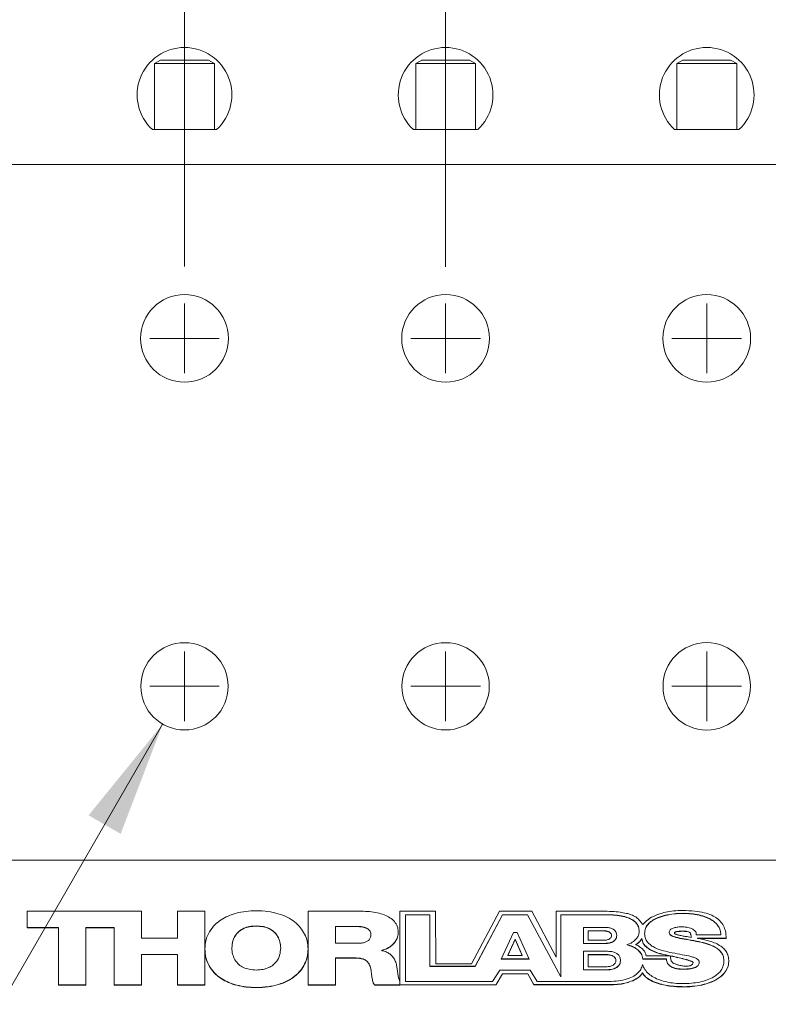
# Model space of a CAD drawing. Header units: inches. Extents: x 0.1 to 14.6, y 0 to 11.3.
# Tile 8 of 16: x 1.1 to 2.2, y 8.2 to 9.7. Entities that reach past the tile are written whole.
import ezdxf

# ---------------------------------------------------------------- set-up
doc = ezdxf.new("R2010")
doc.units = ezdxf.units.IN
doc.header["$LTSCALE"] = 1.333333
doc.header["$MEASUREMENT"] = 0
doc.styles.add('SLDTEXTSTYLE0', font='TXT', dxfattribs={"width": 0.75})
doc.dimstyles.new('SLDDIMSTYLE2', dxfattribs={"dimtxt": 0.111111, "dimasz": 0.166667, "dimexe": 0, "dimexo": 0.0625, "dimgap": 0.027778, "dimtad": 0, "dimtih": 1, "dimtoh": 1, "dimrnd": 1e-09, "dimzin": 0, "dimdsep": 46, "dimtxsty": 'SLDTEXTSTYLE0', "dimsah": 1, "dimcen": 0.09, "dimadec": 0, "dimazin": 0, "dimtfac": 1, "dimtmove": 0, "dimatfit": 0, "dimfxl": 1, "dimfrac": 2, "dimtolj": 1, "dimtzin": 12, "dimarcsym": 0})
doc.dimstyles.new('SLDDIMSTYLE6', dxfattribs={"dimtxt": 0.111111, "dimasz": 0.166667, "dimexe": 0, "dimexo": 0.0625, "dimgap": 0.027778, "dimtad": 0, "dimtih": 1, "dimtoh": 1, "dimrnd": 1e-09, "dimdsep": 46, "dimtxsty": 'SLDTEXTSTYLE0', "dimsah": 1, "dimcen": 0, "dimadec": 0, "dimazin": 2, "dimtfac": 1, "dimtofl": 0, "dimtmove": 0, "dimatfit": 3, "dimfxl": 1, "dimfrac": 2, "dimtolj": 1, "dimtzin": 12, "dimarcsym": 0})
doc.dimstyles.new('SLDDIMSTYLE7', dxfattribs={"dimtxt": 0.111111, "dimasz": 0.166667, "dimexe": 0, "dimexo": 0.0625, "dimgap": 0.027778, "dimtad": 0, "dimtih": 1, "dimtoh": 1, "dimrnd": 1e-09, "dimdsep": 46, "dimtxsty": 'SLDTEXTSTYLE0', "dimsah": 1, "dimcen": 0.09, "dimadec": 0, "dimazin": 2, "dimtfac": 1, "dimtmove": 0, "dimatfit": 0, "dimfxl": 1, "dimfrac": 2, "dimtolj": 1, "dimtzin": 12, "dimarcsym": 0})

# ---------------------------------------------------------------- blocks, each defined once
blk = doc.blocks.new('_D_2')
at = {"color": 7, "linetype": 'Continuous', "lineweight": 18}
for p, q in [((3.6328, 9.2042), (3.6328, 9.5375)), ((2.9632, 9.2042), (3.7261, 9.2042)), ((3.3503, 8.9542), (3.3165, 8.9542)), ((3.3165, 8.9542), (3.3165, 8.7776)), ((3.9153, 8.9542), (3.9491, 8.9542)), ((3.9491, 8.9542), (3.9491, 8.7776)), ((3.3165, 8.7776), (3.3503, 8.7776)), ((3.9491, 8.7776), (3.9153, 8.7776)), ((2.9728, 8.7042), (3.7261, 8.7042)), ((3.6328, 8.7042), (3.6328, 8.3709))]:
    blk.add_line(p, q, dxfattribs=at)
for points in [[(3.6328, 9.2042), (3.6595, 9.3709), (3.6061, 9.3709)], [(3.6328, 8.7042), (3.6061, 8.5375), (3.6595, 8.5375)]]:
    blk.add_solid(points, dxfattribs=at)
at = {"color": 7, "linetype": 'Continuous', "lineweight": 18, "char_height": 0.11111, "attachment_point": 1, "style": 'SLDTEXTSTYLE0'}
for s, insert in [('0.50in', (3.4292, 9.1199)), ('12.7mm', (3.3503, 8.9209))]:
    blk.add_mtext(s, dxfattribs=dict(at, insert=insert))
blk = doc.blocks.new('_D_7')
at = {"color": 7, "linetype": 'Continuous', "lineweight": 18}
for p, q in [((1.3265, 8.6498), (0.4056, 7.0549)), ((0.4056, 7.0549), (0.6056, 7.0549)), ((0.7149, 7.0301), (0.6811, 7.0301)), ((0.6811, 7.0301), (0.6811, 6.8536)), ((1.1978, 7.0301), (1.2316, 7.0301)), ((1.2316, 7.0301), (1.2316, 6.8536)), ((0.6811, 6.8536), (0.7149, 6.8536)), ((1.2316, 6.8536), (1.1978, 6.8536))]:
    blk.add_line(p, q, dxfattribs=at)
blk.add_solid([(1.3265, 8.6498), (1.2201, 8.5188), (1.2662, 8.4922)], dxfattribs=at)
at = {"color": 7, "linetype": 'Continuous', "lineweight": 18, "attachment_point": 1, "style": 'SLDTEXTSTYLE0'}
for s, insert, char_height in [('0.13in', (0.815, 7.1959), 0.11111), ('%%c', (0.6473, 7.1959), 0.11111), ('3.2mm', (0.7149, 6.9968), 0.11111), ('SLIP FIT HOLES FOR', (0.6473, 6.7978), 0.111111), ('FIBERBENCH ACCESSORIES', (0.6473, 6.6212), 0.111111), ('10 PLACES', (0.6473, 6.4447), 0.11111)]:
    blk.add_mtext(s, dxfattribs=dict(at, insert=insert, char_height=char_height))
blk = doc.blocks.new('_D_8')
at = {"color": 7, "linetype": 'Continuous', "lineweight": 18}
for p, q in [((0.4262, 10.5087), (0.3924, 10.5087)), ((0.3924, 10.5087), (0.3924, 10.3322)), ((0.9092, 10.5087), (0.943, 10.5087)), ((0.943, 10.5087), (0.943, 10.3322)), ((1.3579, 9.3075), (1.3579, 10.4996)), ((1.7329, 9.3069), (1.7329, 10.4996)), ((1.3579, 10.4062), (0.9993, 10.4062)), ((1.7329, 10.4062), (2.0662, 10.4062)), ((0.3924, 10.3322), (0.4262, 10.3322)), ((0.943, 10.3322), (0.9092, 10.3322))]:
    blk.add_line(p, q, dxfattribs=at)
for points in [[(1.3579, 10.4062), (1.1912, 10.4329), (1.1912, 10.3796)], [(1.7329, 10.4062), (1.8995, 10.3796), (1.8995, 10.4329)]]:
    blk.add_solid(points, dxfattribs=at)
at = {"color": 7, "linetype": 'Continuous', "lineweight": 18, "char_height": 0.11111, "attachment_point": 1, "style": 'SLDTEXTSTYLE0'}
for s, insert in [('0.38in', (0.4641, 10.6745)), ('9.5mm', (0.4262, 10.4754)), ('TYP.', (0.528, 10.2763))]:
    blk.add_mtext(s, dxfattribs=dict(at, insert=insert))
blk = doc.blocks.new('SW_CENTERMARKSYMBOL_0')
at = {"color": 0, "linetype": 'Continuous', "lineweight": 0}
for p, q in [((0, 0.5), (0, 0.55)), ((0.375, 0.5), (0.375, 0.55)), ((0.75, 0.5), (0.75, 0.55)), ((1.125, 0.5), (1.125, 0.55)), ((0, 0.5), (-0.05, 0.5)), ((0, 0.5), (0, 0.45)), ((0, 0.5), (0.05, 0.5)), ((0.375, 0.5), (0.325, 0.5)), ((0.375, 0.5), (0.375, 0.45)), ((0.375, 0.5), (0.425, 0.5)), ((0.75, 0.5), (0.7, 0.5)), ((0.75, 0.5), (0.75, 0.45)), ((0.75, 0.5), (0.8, 0.5)), ((1.125, 0.5), (1.075, 0.5)), ((1.125, 0.5), (1.125, 0.45)), ((1.125, 0.5), (1.175, 0.5)), ((0, 0), (0, 0.05)), ((0.375, 0), (0.375, 0.05)), ((0.75, 0), (0.75, 0.05)), ((1.125, 0), (1.125, 0.05)), ((0, 0), (-0.05, 0)), ((0, 0), (0, -0.05)), ((0, 0), (0.05, 0)), ((0.375, 0), (0.325, 0)), ((0.375, 0), (0.375, -0.05)), ((0.375, 0), (0.425, 0)), ((0.75, 0), (0.7, 0)), ((0.75, 0), (0.75, -0.05)), ((0.75, 0), (0.8, 0)), ((1.125, 0), (1.075, 0)), ((1.125, 0), (1.125, -0.05)), ((1.125, 0), (1.175, 0))]:
    blk.add_line(p, q, dxfattribs=at)
blk = doc.blocks.new('SW_CENTERMARKSYMBOL_3')
at = {"color": 0, "linetype": 'Continuous', "lineweight": 0}
for p, q in [((0, 0), (0, 0.05)), ((0.375, 0), (0.375, 0.05)), ((0.75, 0), (0.75, 0.05)), ((1.125, 0), (1.125, 0.05)), ((1.5, 0), (1.5, 0.05)), ((0, 0), (-0.05, 0)), ((0, 0), (0, -0.05)), ((0, 0), (0.05, 0)), ((0.375, 0), (0.325, 0)), ((0.375, 0), (0.375, -0.05)), ((0.375, 0), (0.425, 0)), ((0.75, 0), (0.7, 0)), ((0.75, 0), (0.75, -0.05)), ((0.75, 0), (0.8, 0)), ((1.125, 0), (1.075, 0)), ((1.125, 0), (1.125, -0.05)), ((1.125, 0), (1.175, 0)), ((1.5, 0), (1.45, 0)), ((1.5, 0), (1.5, -0.05)), ((1.5, 0), (1.55, 0))]:
    blk.add_line(p, q, dxfattribs=at)
blk = doc.blocks.new('SW_CENTERMARKSYMBOL_4')
at = {"color": 0, "linetype": 'Continuous', "lineweight": 0}
for q in [(0, 0.05), (-0.05, 0), (0, -0.05), (0.05, 0)]:
    blk.add_line((0, 0), q, dxfattribs=at)

msp = doc.modelspace()

# ---------------------------------------------------------------- linework, layer by layer
at = {"color": 7, "linetype": 'Continuous', "lineweight": 18}
for p, q in [((1.3235, 9.6042), (1.3149, 9.5992)), ((1.3149, 9.5992), (1.3149, 9.5042)), ((1.4009, 9.5992), (1.3149, 9.5992)), ((1.3235, 9.6042), (1.3922, 9.6042)), ((1.4009, 9.5992), (1.3922, 9.6042)), ((1.4009, 9.5042), (1.4009, 9.5992)), ((1.6985, 9.6042), (1.6899, 9.5992)), ((1.6899, 9.5992), (1.6899, 9.5042)), ((1.7759, 9.5992), (1.6899, 9.5992)), ((1.6985, 9.6042), (1.7672, 9.6042)), ((1.7759, 9.5992), (1.7672, 9.6042)), ((1.7759, 9.5042), (1.7759, 9.5992)), ((2.0735, 9.6042), (2.0649, 9.5992)), ((2.0649, 9.5992), (2.0649, 9.5042)), ((2.1509, 9.5992), (2.0649, 9.5992)), ((2.0735, 9.6042), (2.1422, 9.6042)), ((2.1509, 9.5992), (2.1422, 9.6042)), ((2.1509, 9.5042), (2.1509, 9.5992)), ((1.4039, 9.5042), (1.3118, 9.5042)), ((1.7789, 9.5042), (1.6868, 9.5042)), ((2.1539, 9.5042), (2.0618, 9.5042)), ((1.1079, 9.4542), (3.1079, 9.4542)), ((1.1079, 8.4542), (3.1079, 8.4542)), ((1.296, 8.381), (1.1319, 8.381)), ((1.1319, 8.381), (1.1319, 8.3572)), ((1.296, 8.3423), (1.296, 8.381)), ((1.3869, 8.381), (1.3477, 8.381)), ((1.3477, 8.381), (1.3477, 8.3423)), ((1.3869, 8.2749), (1.3869, 8.381)), ((1.6122, 8.381), (1.5354, 8.381)), ((1.5354, 8.381), (1.5354, 8.2749)), ((1.6672, 8.381), (1.6671, 8.2749)), ((1.7182, 8.381), (1.6672, 8.381)), ((1.7188, 8.3052), (1.7182, 8.381)), ((1.8105, 8.381), (1.7702, 8.3054)), ((1.8568, 8.381), (1.8105, 8.381)), ((1.8915, 8.3149), (1.8568, 8.381)), ((1.9577, 8.381), (1.8915, 8.381)), ((1.8915, 8.381), (1.8915, 8.3149)), ((2.0739, 8.378), (2.0739, 8.3777)), ((1.7104, 8.376), (1.6751, 8.376)), ((1.6751, 8.376), (1.6751, 8.3757)), ((1.6751, 8.3757), (1.6751, 8.28)), ((1.7104, 8.3757), (1.6751, 8.3757)), ((1.7104, 8.376), (1.7104, 8.3757)), ((1.7104, 8.3016), (1.7104, 8.3757)), ((1.8148, 8.376), (1.7754, 8.3019)), ((1.8148, 8.3757), (1.7754, 8.3016)), ((1.8507, 8.376), (1.8148, 8.376)), ((1.8148, 8.376), (1.8148, 8.3757)), ((1.8507, 8.3757), (1.8148, 8.3757)), ((1.8985, 8.2867), (1.8507, 8.376)), ((1.8507, 8.376), (1.8507, 8.3757)), ((1.8985, 8.2865), (1.8507, 8.3757)), ((1.9619, 8.376), (1.8985, 8.376)), ((1.8985, 8.376), (1.8985, 8.3757)), ((1.8985, 8.3757), (1.8985, 8.2865)), ((1.9619, 8.3757), (1.8985, 8.3757)), ((1.9619, 8.376), (1.9619, 8.3757)), ((1.1319, 8.3575), (1.1769, 8.3575)), ((1.1319, 8.3572), (1.1769, 8.3572)), ((1.1769, 8.3575), (1.1769, 8.3572)), ((1.1769, 8.3572), (1.1769, 8.2749)), ((1.2161, 8.3575), (1.2568, 8.3575)), ((1.2161, 8.3575), (1.2161, 8.3572)), ((1.2161, 8.3572), (1.2568, 8.3572)), ((1.2161, 8.2749), (1.2161, 8.3572)), ((1.2568, 8.3575), (1.2568, 8.3572)), ((1.2568, 8.3572), (1.2568, 8.2749)), ((1.461, 8.3598), (1.461, 8.3595)), ((1.6058, 8.3592), (1.5746, 8.3592)), ((1.5746, 8.3592), (1.5746, 8.3589)), ((1.5746, 8.3589), (1.5746, 8.335)), ((1.6058, 8.3589), (1.5746, 8.3589)), ((1.6058, 8.3592), (1.6058, 8.3589)), ((1.8302, 8.3505), (1.8125, 8.3122)), ((1.8358, 8.3505), (1.8302, 8.3505)), ((1.8529, 8.3122), (1.8358, 8.3505)), ((1.9621, 8.3577), (1.9307, 8.3577)), ((1.9307, 8.3577), (1.9307, 8.3345)), ((1.9595, 8.3528), (1.9375, 8.3528)), ((1.9375, 8.3528), (1.9375, 8.3526)), ((1.9375, 8.3526), (1.9375, 8.3392)), ((1.9595, 8.3526), (1.9375, 8.3526)), ((1.9595, 8.3528), (1.9595, 8.3526)), ((2.0109, 8.3521), (2.0109, 8.3518)), ((2.0186, 8.349), (2.0186, 8.3487)), ((2.0616, 8.3504), (2.0616, 8.3501)), ((2.0737, 8.3524), (2.0737, 8.3521)), ((1.3477, 8.3423), (1.296, 8.3423)), ((1.5746, 8.335), (1.6075, 8.335)), ((1.6257, 8.3478), (1.6257, 8.3475)), ((1.8326, 8.3407), (1.822, 8.3176)), ((1.8326, 8.3404), (1.822, 8.3173)), ((1.8429, 8.3176), (1.8326, 8.3407)), ((1.8326, 8.3407), (1.8326, 8.3404)), ((1.8429, 8.3173), (1.8326, 8.3404)), ((1.9307, 8.3347), (1.9621, 8.3347)), ((1.9307, 8.3345), (1.9621, 8.3345)), ((1.9375, 8.3392), (1.9595, 8.3392)), ((1.9621, 8.3347), (1.9621, 8.3345)), ((1.9711, 8.3461), (1.9711, 8.3458)), ((2.0147, 8.3418), (2.0147, 8.3415)), ((2.0851, 8.3476), (2.0851, 8.3473)), ((2.0855, 8.3436), (2.0855, 8.3433)), ((2.0928, 8.3478), (2.0929, 8.3472)), ((2.0929, 8.3472), (2.0929, 8.347)), ((2.0929, 8.347), (2.1282, 8.347)), ((2.0932, 8.338), (2.0932, 8.3377)), ((2.0944, 8.3423), (2.1357, 8.3421)), ((2.0944, 8.3423), (2.0944, 8.342)), ((2.0944, 8.342), (2.1357, 8.3418)), ((2.1282, 8.3472), (2.1282, 8.347)), ((1.4259, 8.3283), (1.4259, 8.328)), ((1.496, 8.3283), (1.496, 8.328)), ((1.5353, 8.3264), (1.5353, 8.3266)), ((1.6413, 8.3248), (1.6413, 8.3245)), ((1.6413, 8.3242), (1.6413, 8.3245)), ((1.9656, 8.3234), (1.9307, 8.3234)), ((1.9307, 8.3234), (1.9307, 8.2967)), ((2.0063, 8.3332), (2.0063, 8.3329)), ((1.296, 8.3189), (1.3477, 8.3189)), ((1.296, 8.3189), (1.296, 8.3186)), ((1.296, 8.2749), (1.296, 8.3186)), ((1.296, 8.3186), (1.3477, 8.3186)), ((1.3477, 8.3189), (1.3477, 8.3186)), ((1.3477, 8.3186), (1.3477, 8.2749)), ((1.5746, 8.3138), (1.6044, 8.3138)), ((1.5746, 8.3138), (1.5746, 8.3135)), ((1.5746, 8.2749), (1.5746, 8.3135)), ((1.5746, 8.3135), (1.6044, 8.3135)), ((1.6044, 8.3138), (1.6044, 8.3135)), ((1.8125, 8.3122), (1.8529, 8.3122)), ((1.8127, 8.3125), (1.8527, 8.3125)), ((1.822, 8.3176), (1.822, 8.3173)), ((1.822, 8.3173), (1.8429, 8.3173)), ((1.8429, 8.3176), (1.8429, 8.3173)), ((1.9636, 8.3187), (1.9374, 8.3187)), ((1.9374, 8.3187), (1.9374, 8.3184)), ((1.9636, 8.3184), (1.9374, 8.3184)), ((1.9374, 8.3184), (1.9374, 8.3012)), ((1.9636, 8.3187), (1.9636, 8.3184)), ((1.9774, 8.31), (1.9774, 8.3097)), ((2.05, 8.3126), (2.0162, 8.3126)), ((2.0162, 8.3126), (2.0162, 8.3123)), ((2.05, 8.3123), (2.0162, 8.3123)), ((2.0208, 8.3168), (2.055, 8.3168)), ((2.0483, 8.3184), (2.0483, 8.3181)), ((2.05, 8.3126), (2.05, 8.3123)), ((2.055, 8.3171), (2.055, 8.3168)), ((2.0559, 8.3169), (2.0559, 8.3166)), ((2.0884, 8.3069), (2.0884, 8.3072)), ((2.1325, 8.3105), (2.1325, 8.3102)), ((1.6263, 8.2921), (1.6263, 8.2918)), ((1.7754, 8.3019), (1.7104, 8.3019)), ((1.7754, 8.3016), (1.7104, 8.3016)), ((1.7702, 8.3054), (1.7188, 8.3052)), ((1.7754, 8.3019), (1.7754, 8.3016)), ((1.8004, 8.28), (1.8106, 8.2961)), ((1.8106, 8.2961), (1.8544, 8.2961)), ((1.8544, 8.2961), (1.8645, 8.2799)), ((1.9307, 8.2969), (1.9656, 8.2969)), ((1.9307, 8.2967), (1.9656, 8.2967)), ((1.9374, 8.3012), (1.9636, 8.3012)), ((1.9656, 8.2969), (1.9656, 8.2967)), ((2.0157, 8.2923), (2.0157, 8.292)), ((2.0756, 8.2978), (2.0756, 8.2975)), ((1.6671, 8.2749), (1.6671, 8.2799)), ((1.6751, 8.28), (1.8004, 8.28)), ((1.8055, 8.2755), (1.8144, 8.2911)), ((1.8055, 8.2752), (1.8144, 8.2908)), ((1.8144, 8.2911), (1.8508, 8.2911)), ((1.8144, 8.2911), (1.8144, 8.2908)), ((1.8144, 8.2908), (1.8508, 8.2908)), ((1.8508, 8.2911), (1.8594, 8.2755)), ((1.8508, 8.2911), (1.8508, 8.2908)), ((1.8508, 8.2908), (1.8594, 8.2752)), ((1.8645, 8.2799), (1.9636, 8.2799)), ((1.1769, 8.2752), (1.2161, 8.2752)), ((1.1769, 8.2749), (1.2161, 8.2749)), ((1.2568, 8.2752), (1.296, 8.2752)), ((1.2568, 8.2749), (1.296, 8.2749)), ((1.3477, 8.2752), (1.3869, 8.2752)), ((1.3477, 8.2749), (1.3869, 8.2749)), ((1.4612, 8.2714), (1.4612, 8.2712)), ((1.5354, 8.2752), (1.5746, 8.2752)), ((1.5354, 8.2749), (1.5746, 8.2749)), ((1.6307, 8.2752), (1.6671, 8.2752)), ((1.6307, 8.2752), (1.6307, 8.2749)), ((1.6307, 8.2749), (1.6671, 8.2749)), ((1.6671, 8.2752), (1.8055, 8.2755)), ((1.6671, 8.2749), (1.8055, 8.2752)), ((1.8055, 8.2755), (1.8055, 8.2752)), ((1.8594, 8.2755), (1.9714, 8.2755)), ((1.8594, 8.2755), (1.8594, 8.2752)), ((1.8594, 8.2752), (1.9714, 8.2752)), ((1.9714, 8.2755), (1.9714, 8.2752)), ((2.0762, 8.2725), (2.0762, 8.2722))]:
    msp.add_line(p, q, dxfattribs=at)
for centre, radius in [((1.3579, 9.2042), 0.063), ((1.7329, 9.2042), 0.063), ((2.1079, 9.2042), 0.063), ((1.3579, 8.7042), 0.0627), ((1.7329, 8.7042), 0.0627), ((2.1079, 8.7042), 0.0628)]:
    msp.add_circle(centre, radius, dxfattribs=at)
for centre in [(1.3579, 9.5542), (1.7329, 9.5542), (2.1079, 9.5542)]:
    msp.add_arc(centre, 0.068, 312.6679, 227.3321, dxfattribs=at)
for points, knots in [([(1.4609, 8.3817), (1.4559, 8.3815), (1.4461, 8.3812), (1.4325, 8.3785), (1.4204, 8.3744), (1.4102, 8.3688), (1.4008, 8.3613), (1.3932, 8.3515), (1.388, 8.3395), (1.3874, 8.3311), (1.3871, 8.3267)], [0, 0, 0, 0, 0.12566, 0.241629, 0.351065, 0.456963, 0.561971, 0.701545, 0.8468, 1, 1, 1, 1]), ([(1.4612, 8.2712), (1.4668, 8.2714), (1.4777, 8.2718), (1.4928, 8.2751), (1.5057, 8.2802), (1.5165, 8.2871), (1.5249, 8.2954), (1.5309, 8.3049), (1.5346, 8.3154), (1.5357, 8.3265), (1.5345, 8.3376), (1.5308, 8.3481), (1.5247, 8.3576), (1.5163, 8.3659), (1.5055, 8.3727), (1.4925, 8.3778), (1.4774, 8.3811), (1.4665, 8.3815), (1.4609, 8.3817)], [0, 0, 0, 0, 0.069742, 0.1336673, 0.1939676, 0.252673, 0.3114968, 0.3717555, 0.4343805, 0.4999973, 0.565617, 0.6282437, 0.6885033, 0.7473274, 0.8060327, 0.8663329, 0.9302581, 1, 1, 1, 1]), ([(1.6649, 8.3511), (1.6646, 8.3539), (1.6642, 8.3591), (1.6598, 8.3662), (1.6532, 8.3718), (1.6447, 8.376), (1.6347, 8.3789), (1.6237, 8.3807), (1.616, 8.3809), (1.6122, 8.381)], [0, 0, 0, 0, 0.154548, 0.292105, 0.423088, 0.554991, 0.698184, 0.847132, 1, 1, 1, 1]), ([(2.0159, 8.3618), (2.0151, 8.363), (2.0133, 8.3655), (2.0103, 8.3694), (2.0058, 8.373), (1.9997, 8.376), (1.9921, 8.3782), (1.9828, 8.3798), (1.9711, 8.3808), (1.9625, 8.3809), (1.9577, 8.381)], [0, 0, 0, 0, 0.08408, 0.172215, 0.268133, 0.380692, 0.489555, 0.624274, 0.792104, 1, 1, 1, 1]), ([(2.0733, 8.382), (2.0689, 8.3819), (2.0606, 8.3816), (2.0491, 8.3798), (2.0394, 8.3772), (2.0302, 8.3733), (2.022, 8.3683), (2.0178, 8.3638), (2.0159, 8.3618)], [0, 0, 0, 0, 0.197657, 0.370719, 0.52382, 0.660522, 0.846905, 1, 1, 1, 1]), ([(2.0739, 8.378), (2.0695, 8.3779), (2.0609, 8.3776), (2.0482, 8.3754), (2.0375, 8.372), (2.0292, 8.3675), (2.0233, 8.3624), (2.0193, 8.3561), (2.0189, 8.3514), (2.0186, 8.349)], [0, 0, 0, 0, 0.168757, 0.338981, 0.504629, 0.624783, 0.74337, 0.865664, 1, 1, 1, 1]), ([(2.0739, 8.3777), (2.0695, 8.3776), (2.0609, 8.3773), (2.0482, 8.3751), (2.0375, 8.3717), (2.0292, 8.3673), (2.0233, 8.3621), (2.0193, 8.3558), (2.0189, 8.3511), (2.0186, 8.3487)], [0, 0, 0, 0, 0.168757, 0.338981, 0.504629, 0.624783, 0.74337, 0.865665, 1, 1, 1, 1]), ([(2.1357, 8.3418), (2.1357, 8.3441), (2.1356, 8.349), (2.1339, 8.3564), (2.1302, 8.3639), (2.1237, 8.3705), (2.1149, 8.3756), (2.1038, 8.3792), (2.0896, 8.3816), (2.0791, 8.3818), (2.0733, 8.382)], [0, 0, 0, 0, 0.100967, 0.211043, 0.326323, 0.448137, 0.553855, 0.675629, 0.821598, 1, 1, 1, 1]), ([(2.1282, 8.3472), (2.1279, 8.3501), (2.1273, 8.3554), (2.1227, 8.3626), (2.116, 8.3683), (2.1072, 8.3727), (2.0969, 8.3758), (2.0856, 8.3777), (2.0778, 8.3779), (2.0739, 8.378)], [0, 0, 0, 0, 0.152524, 0.289983, 0.422031, 0.555256, 0.699348, 0.848258, 1, 1, 1, 1]), ([(2.1282, 8.347), (2.1279, 8.3498), (2.1273, 8.3551), (2.1227, 8.3623), (2.116, 8.368), (2.1072, 8.3724), (2.0969, 8.3755), (2.0856, 8.3774), (2.0778, 8.3776), (2.0739, 8.3777)], [0, 0, 0, 0, 0.152524, 0.289983, 0.422031, 0.555256, 0.699349, 0.848258, 1, 1, 1, 1]), ([(2.0109, 8.3521), (2.0107, 8.3543), (2.0103, 8.3586), (2.0069, 8.3643), (2.0018, 8.3686), (1.9944, 8.3722), (1.9848, 8.3746), (1.9736, 8.3759), (1.9658, 8.376), (1.9619, 8.376)], [0, 0, 0, 0, 0.1423815, 0.2654005, 0.3802084, 0.49532, 0.6562432, 0.8263515, 1, 1, 1, 1]), ([(2.0109, 8.3518), (2.0107, 8.3541), (2.0103, 8.3583), (2.0069, 8.364), (2.0018, 8.3684), (1.9944, 8.3719), (1.9848, 8.3743), (1.9736, 8.3756), (1.9658, 8.3757), (1.9619, 8.3757)], [0, 0, 0, 0, 0.142381, 0.265401, 0.380208, 0.49532, 0.656243, 0.826352, 1, 1, 1, 1]), ([(1.461, 8.3598), (1.4577, 8.3597), (1.4515, 8.3594), (1.4431, 8.3567), (1.4366, 8.3528), (1.4308, 8.3468), (1.4267, 8.3384), (1.4262, 8.3317), (1.4259, 8.3283)], [0, 0, 0, 0, 0.154107, 0.291161, 0.421966, 0.554125, 0.771663, 1, 1, 1, 1]), ([(1.461, 8.3595), (1.4577, 8.3594), (1.4515, 8.3591), (1.4431, 8.3565), (1.4366, 8.3525), (1.4308, 8.3465), (1.4267, 8.3382), (1.4262, 8.3315), (1.4259, 8.328)], [0, 0, 0, 0, 0.154107, 0.291161, 0.421966, 0.554125, 0.771662, 1, 1, 1, 1]), ([(1.496, 8.3283), (1.4958, 8.3312), (1.4954, 8.337), (1.4921, 8.3451), (1.4868, 8.3518), (1.4795, 8.3564), (1.4709, 8.3593), (1.4644, 8.3596), (1.461, 8.3598)], [0, 0, 0, 0, 0.194339, 0.381685, 0.559486, 0.696339, 0.839106, 1, 1, 1, 1]), ([(1.496, 8.328), (1.4958, 8.331), (1.4954, 8.3367), (1.4921, 8.3448), (1.4868, 8.3515), (1.4795, 8.3562), (1.4709, 8.3591), (1.4644, 8.3594), (1.461, 8.3595)], [0, 0, 0, 0, 0.1943387, 0.3816853, 0.5594853, 0.6963394, 0.8391063, 1, 1, 1, 1]), ([(1.6257, 8.3478), (1.6255, 8.3491), (1.6252, 8.3517), (1.6225, 8.355), (1.6183, 8.3574), (1.6125, 8.359), (1.6081, 8.3591), (1.6058, 8.3592)], [0, 0, 0, 0, 0.197029, 0.371432, 0.543408, 0.760308, 1, 1, 1, 1]), ([(1.6257, 8.3475), (1.6255, 8.3488), (1.6252, 8.3514), (1.6225, 8.3547), (1.6183, 8.3571), (1.6125, 8.3587), (1.6081, 8.3588), (1.6058, 8.3589)], [0, 0, 0, 0, 0.1970295, 0.3714324, 0.5434081, 0.7603086, 1, 1, 1, 1]), ([(1.6413, 8.3248), (1.644, 8.3257), (1.6494, 8.3275), (1.6559, 8.3319), (1.6609, 8.3374), (1.6643, 8.344), (1.6647, 8.3489), (1.6649, 8.3514)], [0, 0, 0, 0, 0.19307, 0.377193, 0.559395, 0.776959, 1, 1, 1, 1]), ([(1.6413, 8.3245), (1.644, 8.3254), (1.6494, 8.3272), (1.6559, 8.3316), (1.6609, 8.3371), (1.6643, 8.3437), (1.6647, 8.3486), (1.6649, 8.3511)], [0, 0, 0, 0, 0.193071, 0.377193, 0.559394, 0.776958, 1, 1, 1, 1]), ([(1.9711, 8.3461), (1.971, 8.347), (1.9708, 8.3485), (1.9691, 8.3505), (1.9666, 8.3519), (1.9632, 8.3527), (1.9608, 8.3528), (1.9595, 8.3528)], [0, 0, 0, 0, 0.2108665, 0.3895967, 0.5613353, 0.77364, 1, 1, 1, 1]), ([(1.9711, 8.3458), (1.971, 8.3467), (1.9708, 8.3482), (1.9691, 8.3503), (1.9666, 8.3516), (1.9632, 8.3524), (1.9608, 8.3525), (1.9595, 8.3526)], [0, 0, 0, 0, 0.2108652, 0.3895955, 0.5613353, 0.7736396, 1, 1, 1, 1]), ([(1.9787, 8.346), (1.9786, 8.3474), (1.9783, 8.3501), (1.976, 8.3535), (1.9724, 8.356), (1.9675, 8.3574), (1.9639, 8.3576), (1.9621, 8.3577)], [0, 0, 0, 0, 0.232505, 0.422257, 0.592827, 0.792214, 1, 1, 1, 1]), ([(1.993, 8.3325), (1.9958, 8.3337), (2.0013, 8.336), (2.007, 8.341), (2.0103, 8.3464), (2.0107, 8.35), (2.0109, 8.3518)], [0, 0, 0, 0, 0.2840564, 0.5588612, 0.7750989, 1, 1, 1, 1]), ([(2.0186, 8.3487), (2.0188, 8.3464), (2.0192, 8.3422), (2.0226, 8.3364), (2.0276, 8.3318), (2.0352, 8.3275), (2.0456, 8.3239), (2.054, 8.3221), (2.0583, 8.3212)], [0, 0, 0, 0, 0.158173, 0.297719, 0.430011, 0.562766, 0.77875, 1, 1, 1, 1]), ([(2.0539, 8.3503), (2.054, 8.351), (2.0542, 8.3524), (2.0558, 8.3549), (2.0596, 8.357), (2.0651, 8.3582), (2.0691, 8.3584), (2.071, 8.3585)], [0, 0, 0, 0, 0.133835, 0.254258, 0.489932, 0.743492, 1, 1, 1, 1]), ([(2.0932, 8.338), (2.0884, 8.3389), (2.0794, 8.3405), (2.0686, 8.3423), (2.0614, 8.3442), (2.0574, 8.3458), (2.0545, 8.3479), (2.0541, 8.3497), (2.0539, 8.3506)], [0, 0, 0, 0, 0.32933, 0.617108, 0.736156, 0.836028, 0.919803, 1, 1, 1, 1]), ([(2.0932, 8.3377), (2.0884, 8.3386), (2.0794, 8.3402), (2.0686, 8.342), (2.0614, 8.3439), (2.0574, 8.3455), (2.0545, 8.3477), (2.0541, 8.3494), (2.0539, 8.3503)], [0, 0, 0, 0, 0.32933, 0.617108, 0.736156, 0.836028, 0.919803, 1, 1, 1, 1]), ([(2.0737, 8.3524), (2.0725, 8.3524), (2.07, 8.3523), (2.0664, 8.3519), (2.0636, 8.3515), (2.0621, 8.351), (2.0617, 8.3507), (2.0616, 8.3505), (2.0616, 8.3504), (2.0616, 8.3504)], [0, 0, 0, 0, 0.2765, 0.589782, 0.852708, 0.941332, 0.963502, 0.982606, 1, 1, 1, 1]), ([(2.0737, 8.3521), (2.0725, 8.3521), (2.07, 8.3521), (2.0664, 8.3517), (2.0636, 8.3512), (2.0621, 8.3507), (2.0617, 8.3504), (2.0616, 8.3503), (2.0616, 8.3501), (2.0616, 8.3501)], [0, 0, 0, 0, 0.276499, 0.589781, 0.852705, 0.941331, 0.963498, 0.982602, 1, 1, 1, 1]), ([(2.0616, 8.3501), (2.0616, 8.3498), (2.0617, 8.3491), (2.0627, 8.3482), (2.0643, 8.3475), (2.0671, 8.3467), (2.0715, 8.3458), (2.0778, 8.3447), (2.0827, 8.3438), (2.0855, 8.3433)], [0, 0, 0, 0, 0.051893, 0.104934, 0.172994, 0.26591, 0.439461, 0.68059, 1, 1, 1, 1]), ([(2.071, 8.3585), (2.0737, 8.3584), (2.079, 8.3582), (2.0852, 8.3566), (2.0892, 8.3545), (2.0914, 8.3524), (2.0928, 8.3499), (2.0928, 8.348), (2.0929, 8.347)], [0, 0, 0, 0, 0.262604, 0.509984, 0.626339, 0.741405, 0.862581, 1, 1, 1, 1]), ([(2.0851, 8.3476), (2.0849, 8.3482), (2.0846, 8.3493), (2.0834, 8.3507), (2.0812, 8.3517), (2.0779, 8.3523), (2.0752, 8.3523), (2.0737, 8.3524)], [0, 0, 0, 0, 0.168795, 0.313973, 0.464355, 0.689562, 1, 1, 1, 1]), ([(2.0851, 8.3473), (2.0849, 8.3479), (2.0846, 8.349), (2.0834, 8.3504), (2.0812, 8.3514), (2.0779, 8.352), (2.0752, 8.3521), (2.0737, 8.3521)], [0, 0, 0, 0, 0.168792, 0.313971, 0.464352, 0.689561, 1, 1, 1, 1]), ([(1.6075, 8.335), (1.6096, 8.3351), (1.6133, 8.3352), (1.6184, 8.3366), (1.6225, 8.3391), (1.6253, 8.3429), (1.6255, 8.3459), (1.6257, 8.3475)], [0, 0, 0, 0, 0.211129, 0.392706, 0.559913, 0.763435, 1, 1, 1, 1]), ([(1.9595, 8.3392), (1.9609, 8.3393), (1.9639, 8.3394), (1.9674, 8.3406), (1.9697, 8.3422), (1.9709, 8.3439), (1.971, 8.3452), (1.9711, 8.3458)], [0, 0, 0, 0, 0.263178, 0.536222, 0.679633, 0.829867, 1, 1, 1, 1]), ([(1.9621, 8.3347), (1.9642, 8.3349), (1.9686, 8.3352), (1.9736, 8.3373), (1.9767, 8.3401), (1.9784, 8.3429), (1.9786, 8.3451), (1.9787, 8.3463)], [0, 0, 0, 0, 0.242466, 0.504078, 0.650618, 0.811957, 1, 1, 1, 1]), ([(1.9621, 8.3345), (1.9642, 8.3346), (1.9686, 8.3349), (1.9736, 8.337), (1.9767, 8.3398), (1.9784, 8.3427), (1.9786, 8.3448), (1.9787, 8.346)], [0, 0, 0, 0, 0.2424659, 0.5040772, 0.6506178, 0.8119562, 1, 1, 1, 1]), ([(2.0147, 8.3418), (2.0142, 8.3408), (2.0133, 8.3388), (2.0101, 8.336), (2.0078, 8.3343), (2.0063, 8.3332)], [0, 0, 0, 0, 0.305222, 0.589273, 1, 1, 1, 1]), ([(2.0147, 8.3415), (2.0142, 8.3405), (2.0133, 8.3385), (2.0101, 8.3357), (2.0078, 8.334), (2.0063, 8.3329)], [0, 0, 0, 0, 0.305221, 0.589271, 1, 1, 1, 1]), ([(2.0483, 8.3184), (2.0449, 8.3191), (2.0384, 8.3206), (2.0296, 8.3241), (2.022, 8.3286), (2.016, 8.3345), (2.0152, 8.3394), (2.0147, 8.3418)], [0, 0, 0, 0, 0.210265, 0.409539, 0.595649, 0.799786, 1, 1, 1, 1]), ([(2.0483, 8.3181), (2.0449, 8.3189), (2.0384, 8.3203), (2.0296, 8.3238), (2.022, 8.3284), (2.016, 8.3343), (2.0152, 8.3391), (2.0147, 8.3415)], [0, 0, 0, 0, 0.210265, 0.40954, 0.595649, 0.799786, 1, 1, 1, 1]), ([(2.0855, 8.3436), (2.0855, 8.3444), (2.0855, 8.3457), (2.0852, 8.3471), (2.0851, 8.3476)], [0, 0, 0, 0, 0.5915209, 1, 1, 1, 1]), ([(2.0855, 8.3433), (2.0855, 8.3441), (2.0855, 8.3455), (2.0852, 8.3468), (2.0851, 8.3473)], [0, 0, 0, 0, 0.591523, 1, 1, 1, 1]), ([(2.1325, 8.3105), (2.1323, 8.3127), (2.132, 8.3169), (2.1287, 8.3226), (2.1238, 8.3272), (2.1163, 8.3316), (2.106, 8.3353), (2.0975, 8.3371), (2.0932, 8.338)], [0, 0, 0, 0, 0.156982, 0.29605, 0.428102, 0.560679, 0.776861, 1, 1, 1, 1]), ([(2.1325, 8.3102), (2.1323, 8.3124), (2.132, 8.3166), (2.1287, 8.3224), (2.1238, 8.327), (2.1163, 8.3313), (2.106, 8.335), (2.0975, 8.3368), (2.0932, 8.3377)], [0, 0, 0, 0, 0.1569811, 0.2960505, 0.4281019, 0.5606787, 0.7768609, 1, 1, 1, 1]), ([(2.0954, 8.3418), (2.0953, 8.3419), (2.0949, 8.3419), (2.0946, 8.342), (2.0944, 8.342)], [0, 0, 0, 0, 0.5581049, 1, 1, 1, 1]), ([(2.1396, 8.3084), (2.1394, 8.3111), (2.1391, 8.3161), (2.1362, 8.323), (2.1314, 8.3286), (2.1247, 8.3332), (2.1164, 8.3368), (2.1064, 8.3397), (2.0992, 8.3411), (2.0954, 8.3418)], [0, 0, 0, 0, 0.160242, 0.297996, 0.423701, 0.547729, 0.684739, 0.834632, 1, 1, 1, 1]), ([(1.3871, 8.327), (1.3874, 8.3228), (1.3879, 8.3146), (1.3925, 8.3029), (1.4001, 8.2926), (1.4099, 8.2845), (1.421, 8.2786), (1.433, 8.2745), (1.4466, 8.2719), (1.4562, 8.2716), (1.4612, 8.2714)], [0, 0, 0, 0, 0.146614, 0.285852, 0.419607, 0.550812, 0.654894, 0.762514, 0.876544, 1, 1, 1, 1]), ([(1.3871, 8.3267), (1.3874, 8.3225), (1.3879, 8.3143), (1.3925, 8.3027), (1.4001, 8.2923), (1.4099, 8.2842), (1.421, 8.2783), (1.433, 8.2742), (1.4466, 8.2716), (1.4562, 8.2713), (1.4612, 8.2712)], [0, 0, 0, 0, 0.146614, 0.285851, 0.419607, 0.550812, 0.654894, 0.762514, 0.876544, 1, 1, 1, 1]), ([(1.4259, 8.328), (1.4261, 8.3251), (1.4265, 8.3194), (1.4298, 8.3112), (1.4352, 8.3046), (1.4424, 8.2999), (1.451, 8.297), (1.4575, 8.2967), (1.461, 8.2965)], [0, 0, 0, 0, 0.194325, 0.381675, 0.559488, 0.696351, 0.839118, 1, 1, 1, 1]), ([(1.461, 8.2965), (1.4642, 8.2967), (1.4704, 8.297), (1.4788, 8.2996), (1.4853, 8.3036), (1.4911, 8.3096), (1.4952, 8.3179), (1.4957, 8.3246), (1.496, 8.328)], [0, 0, 0, 0, 0.154117, 0.291176, 0.421982, 0.554142, 0.771678, 1, 1, 1, 1]), ([(1.4612, 8.2714), (1.4668, 8.2716), (1.4777, 8.272), (1.4928, 8.2754), (1.5057, 8.2805), (1.5165, 8.2874), (1.5249, 8.2957), (1.5309, 8.3052), (1.5346, 8.3157), (1.5351, 8.3229), (1.5353, 8.3266)], [0, 0, 0, 0, 0.139712, 0.267772, 0.388569, 0.506172, 0.624012, 0.744726, 0.870181, 1, 1, 1, 1]), ([(1.6632, 8.2988), (1.6629, 8.3008), (1.6623, 8.3047), (1.6602, 8.3105), (1.6571, 8.3157), (1.6528, 8.3197), (1.6477, 8.3227), (1.6434, 8.3237), (1.6413, 8.3242)], [0, 0, 0, 0, 0.185032, 0.37568, 0.562893, 0.705774, 0.84842, 1, 1, 1, 1]), ([(1.984, 8.3099), (1.9839, 8.3116), (1.9836, 8.3147), (1.9811, 8.3186), (1.977, 8.3215), (1.9716, 8.3231), (1.9676, 8.3233), (1.9656, 8.3234)], [0, 0, 0, 0, 0.236694, 0.428665, 0.599111, 0.795972, 1, 1, 1, 1]), ([(2.0162, 8.3126), (2.0156, 8.3152), (2.0143, 8.3203), (2.0085, 8.3264), (2.0012, 8.3307), (1.9958, 8.3321), (1.993, 8.3328)], [0, 0, 0, 0, 0.284984, 0.557855, 0.773889, 1, 1, 1, 1]), ([(2.0162, 8.3123), (2.0156, 8.3149), (2.0143, 8.32), (2.0085, 8.3261), (2.0012, 8.3304), (1.9958, 8.3318), (1.993, 8.3325)], [0, 0, 0, 0, 0.284984, 0.557856, 0.773889, 1, 1, 1, 1]), ([(2.0063, 8.3329), (2.0081, 8.332), (2.0121, 8.3299), (2.0166, 8.3259), (2.0201, 8.3215), (2.0206, 8.3183), (2.0208, 8.3168)], [0, 0, 0, 0, 0.240314, 0.527656, 0.763013, 1, 1, 1, 1]), ([(2.0583, 8.3212), (2.0631, 8.3203), (2.0721, 8.3186), (2.0828, 8.3167), (2.0899, 8.3145), (2.0939, 8.3127), (2.0967, 8.3102), (2.0971, 8.3082), (2.0972, 8.3073)], [0, 0, 0, 0, 0.320717, 0.602371, 0.72034, 0.821577, 0.910499, 1, 1, 1, 1]), ([(1.6044, 8.3138), (1.6064, 8.3137), (1.6103, 8.3136), (1.6154, 8.3121), (1.6193, 8.3099), (1.623, 8.3059), (1.6254, 8.2998), (1.626, 8.2947), (1.6263, 8.2921)], [0, 0, 0, 0, 0.145585, 0.268408, 0.381001, 0.493539, 0.736083, 1, 1, 1, 1]), ([(1.6044, 8.3135), (1.6064, 8.3134), (1.6103, 8.3133), (1.6154, 8.3118), (1.6193, 8.3096), (1.623, 8.3056), (1.6254, 8.2995), (1.626, 8.2945), (1.6263, 8.2918)], [0, 0, 0, 0, 0.145585, 0.268407, 0.381, 0.493537, 0.736082, 1, 1, 1, 1]), ([(1.9774, 8.31), (1.9773, 8.3111), (1.9771, 8.3131), (1.9752, 8.3157), (1.9721, 8.3175), (1.9681, 8.3185), (1.9651, 8.3186), (1.9636, 8.3187)], [0, 0, 0, 0, 0.219171, 0.402033, 0.573213, 0.78059, 1, 1, 1, 1]), ([(1.9774, 8.3097), (1.9773, 8.3108), (1.9771, 8.3128), (1.9752, 8.3154), (1.9721, 8.3172), (1.9681, 8.3182), (1.9651, 8.3184), (1.9636, 8.3184)], [0, 0, 0, 0, 0.219172, 0.402033, 0.573213, 0.78059, 1, 1, 1, 1]), ([(1.9636, 8.3012), (1.9653, 8.3013), (1.9689, 8.3015), (1.9731, 8.3031), (1.9758, 8.3051), (1.9772, 8.3073), (1.9773, 8.3089), (1.9774, 8.3097)], [0, 0, 0, 0, 0.255403, 0.524, 0.668506, 0.822947, 1, 1, 1, 1]), ([(1.9656, 8.2969), (1.9679, 8.2971), (1.9728, 8.2974), (1.9784, 8.2999), (1.9818, 8.3031), (1.9837, 8.3064), (1.9839, 8.3089), (1.984, 8.3102)], [0, 0, 0, 0, 0.238259, 0.497656, 0.64489, 0.808453, 1, 1, 1, 1]), ([(1.9656, 8.2967), (1.9679, 8.2968), (1.9728, 8.2972), (1.9784, 8.2996), (1.9818, 8.3028), (1.9837, 8.3061), (1.9839, 8.3086), (1.984, 8.3099)], [0, 0, 0, 0, 0.238258, 0.497656, 0.644889, 0.808452, 1, 1, 1, 1]), ([(2.055, 8.3171), (2.0537, 8.3173), (2.0515, 8.3177), (2.0493, 8.3182), (2.0483, 8.3184)], [0, 0, 0, 0, 0.563238, 1, 1, 1, 1]), ([(2.055, 8.3168), (2.0537, 8.317), (2.0515, 8.3175), (2.0493, 8.3179), (2.0483, 8.3181)], [0, 0, 0, 0, 0.563236, 1, 1, 1, 1]), ([(2.0756, 8.2978), (2.073, 8.2978), (2.068, 8.2979), (2.0612, 8.2992), (2.056, 8.3015), (2.0526, 8.3046), (2.0505, 8.3083), (2.0502, 8.3111), (2.05, 8.3126)], [0, 0, 0, 0, 0.2087657, 0.3911994, 0.5564329, 0.6867169, 0.8305761, 1, 1, 1, 1]), ([(2.0756, 8.2975), (2.073, 8.2976), (2.068, 8.2977), (2.0612, 8.2989), (2.056, 8.3012), (2.0526, 8.3043), (2.0505, 8.3081), (2.0502, 8.3108), (2.05, 8.3123)], [0, 0, 0, 0, 0.208766, 0.3912, 0.556433, 0.686717, 0.830576, 1, 1, 1, 1]), ([(2.0883, 8.307), (2.0884, 8.3071), (2.0884, 8.3073), (2.0882, 8.3077), (2.0875, 8.3083), (2.0857, 8.3093), (2.0826, 8.3104), (2.0766, 8.3122), (2.0676, 8.3144), (2.06, 8.316), (2.0559, 8.3169)], [0, 0, 0, 0, 0.012374, 0.026049, 0.042298, 0.110745, 0.209742, 0.33552, 0.646642, 1, 1, 1, 1]), ([(2.0883, 8.3067), (2.0884, 8.3068), (2.0884, 8.307), (2.0882, 8.3074), (2.0875, 8.3081), (2.0857, 8.309), (2.0826, 8.3101), (2.0766, 8.3119), (2.0676, 8.3141), (2.06, 8.3157), (2.0559, 8.3166)], [0, 0, 0, 0, 0.0123738, 0.0260491, 0.0422981, 0.1107449, 0.2097412, 0.3355201, 0.6466419, 1, 1, 1, 1]), ([(2.0559, 8.3166), (2.0559, 8.315), (2.0559, 8.312), (2.0575, 8.3082), (2.0607, 8.3058), (2.0645, 8.3042), (2.0676, 8.3035), (2.0693, 8.3031)], [0, 0, 0, 0, 0.254542, 0.493355, 0.629982, 0.793358, 1, 1, 1, 1]), ([(2.0693, 8.3031), (2.0711, 8.3028), (2.0745, 8.3022), (2.0791, 8.3018), (2.0825, 8.3021), (2.0849, 8.3028), (2.0865, 8.3038), (2.0877, 8.3051), (2.0881, 8.3062), (2.0883, 8.3067)], [0, 0, 0, 0, 0.257583, 0.458034, 0.612829, 0.709389, 0.799803, 0.894134, 1, 1, 1, 1]), ([(2.0735, 8.277), (2.0776, 8.2771), (2.0858, 8.2773), (2.0977, 8.279), (2.1087, 8.2819), (2.1176, 8.286), (2.1243, 8.2909), (2.129, 8.2964), (2.132, 8.303), (2.1324, 8.3077), (2.1325, 8.3102)], [0, 0, 0, 0, 0.146236, 0.288696, 0.425612, 0.55733, 0.659473, 0.763974, 0.875626, 1, 1, 1, 1]), ([(2.0972, 8.3075), (2.0971, 8.3067), (2.097, 8.3051), (2.095, 8.3022), (2.0903, 8.2996), (2.0833, 8.298), (2.0782, 8.2979), (2.0756, 8.2978)], [0, 0, 0, 0, 0.122898, 0.236152, 0.465455, 0.722944, 1, 1, 1, 1]), ([(2.0972, 8.3073), (2.0971, 8.3064), (2.097, 8.3048), (2.095, 8.302), (2.0903, 8.2993), (2.0833, 8.2978), (2.0782, 8.2976), (2.0756, 8.2975)], [0, 0, 0, 0, 0.122898, 0.236152, 0.465454, 0.722944, 1, 1, 1, 1]), ([(2.0762, 8.2725), (2.0811, 8.2727), (2.0906, 8.273), (2.104, 8.2756), (2.1158, 8.2796), (2.1258, 8.2851), (2.1334, 8.2919), (2.1386, 8.3), (2.1393, 8.3058), (2.1396, 8.3087)], [0, 0, 0, 0, 0.1627418, 0.3148282, 0.4576847, 0.5929439, 0.7289165, 0.862812, 1, 1, 1, 1]), ([(2.0762, 8.2722), (2.0811, 8.2724), (2.0906, 8.2727), (2.104, 8.2753), (2.1158, 8.2794), (2.1258, 8.2848), (2.1334, 8.2916), (2.1386, 8.2997), (2.1393, 8.3055), (2.1396, 8.3084)], [0, 0, 0, 0, 0.162742, 0.314828, 0.457685, 0.592944, 0.728916, 0.862812, 1, 1, 1, 1]), ([(1.6263, 8.2921), (1.6264, 8.2913), (1.6266, 8.2894), (1.627, 8.2863), (1.6277, 8.2825), (1.6285, 8.2786), (1.63, 8.2762), (1.6307, 8.2752)], [0, 0, 0, 0, 0.135881, 0.329547, 0.549506, 0.800723, 1, 1, 1, 1]), ([(1.6263, 8.2918), (1.6264, 8.291), (1.6266, 8.2892), (1.627, 8.286), (1.6277, 8.2822), (1.6285, 8.2783), (1.63, 8.2759), (1.6307, 8.2749)], [0, 0, 0, 0, 0.135881, 0.329545, 0.549505, 0.800722, 1, 1, 1, 1]), ([(1.6671, 8.2799), (1.6664, 8.2819), (1.6651, 8.2857), (1.6642, 8.2911), (1.6636, 8.2955), (1.6633, 8.2978), (1.6632, 8.2988)], [0, 0, 0, 0, 0.3081, 0.626698, 0.84439, 1, 1, 1, 1]), ([(1.9636, 8.2799), (1.9684, 8.28), (1.9776, 8.2802), (1.9906, 8.2824), (2.001, 8.2861), (2.0086, 8.2912), (2.0137, 8.2973), (2.0151, 8.302), (2.0158, 8.3045)], [0, 0, 0, 0, 0.207094, 0.397865, 0.573937, 0.707776, 0.846251, 1, 1, 1, 1]), ([(1.9714, 8.2755), (1.975, 8.2757), (1.9823, 8.276), (1.9925, 8.278), (2.002, 8.2813), (2.0106, 8.2858), (2.014, 8.2902), (2.0157, 8.2923)], [0, 0, 0, 0, 0.2088263, 0.410019, 0.600458, 0.8081989, 1, 1, 1, 1]), ([(1.9714, 8.2752), (1.975, 8.2754), (1.9823, 8.2757), (1.9925, 8.2778), (2.002, 8.281), (2.0106, 8.2855), (2.014, 8.2899), (2.0157, 8.292)], [0, 0, 0, 0, 0.208826, 0.410019, 0.600459, 0.808199, 1, 1, 1, 1]), ([(2.0157, 8.2923), (2.017, 8.2904), (2.0199, 8.2863), (2.0278, 8.2812), (2.0376, 8.2773), (2.0491, 8.2745), (2.0619, 8.2728), (2.0712, 8.2726), (2.0762, 8.2725)], [0, 0, 0, 0, 0.126547, 0.273096, 0.445949, 0.604952, 0.788333, 1, 1, 1, 1]), ([(2.0157, 8.292), (2.017, 8.2901), (2.0199, 8.286), (2.0278, 8.2809), (2.0376, 8.277), (2.0491, 8.2742), (2.0619, 8.2725), (2.0712, 8.2723), (2.0762, 8.2722)], [0, 0, 0, 0, 0.126547, 0.273096, 0.445949, 0.604952, 0.788333, 1, 1, 1, 1]), ([(2.0158, 8.3045), (2.0167, 8.302), (2.0186, 8.2972), (2.0242, 8.2909), (2.0315, 8.2859), (2.0403, 8.2819), (2.0505, 8.2791), (2.0617, 8.2773), (2.0695, 8.2771), (2.0735, 8.277)], [0, 0, 0, 0, 0.143175, 0.278013, 0.410495, 0.544955, 0.690654, 0.8424, 1, 1, 1, 1])]:
    msp.add_open_spline(points, degree=3, knots=knots, dxfattribs=at)

# ---------------------------------------------------------------- block references
at = {"color": 7, "linetype": 'Continuous', "lineweight": 0}
for name, p in [('SW_CENTERMARKSYMBOL_4', (1.3579, 9.2042)), ('SW_CENTERMARKSYMBOL_0', (1.7329, 8.7042)), ('SW_CENTERMARKSYMBOL_3', (1.3579, 8.7042))]:
    msp.add_blockref(name, p, dxfattribs=at)

# ---------------------------------------------------------------- dimensions: what is measured, and where the dimension line sits
at = {"color": 7, "linetype": 'Continuous', "lineweight": 18}
dim = msp.add_linear_dim(base=(1.3578543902, 10.4062465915), p1=(1.7328543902, 9.2041840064), p2=(1.3578543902, 9.2041840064), text='<>\\PTYP.', dimstyle='SLDDIMSTYLE7', dxfattribs=at)
dim.commit()
dim.dimension.update_dxf_attribs({"geometry": '_D_8', "text_midpoint": (0.6676958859, 10.4062465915), "dimtype": 160})
dim = msp.add_linear_dim(base=(3.6328, 9.2042), p1=(2.8579, 8.7042), p2=(1.3579, 9.2042), angle=90, dimstyle='SLDDIMSTYLE2', dxfattribs=at)
dim.commit()
dim.dimension.update_dxf_attribs({"geometry": '_D_2', "text_midpoint": (3.6328, 8.9542), "dimtype": 160})
dim = msp.add_diameter_dim_2p(p1=(1.3892, 8.7585), p2=(1.3265, 8.6498), text='<>\\PSLIP FIT HOLES FOR\\PFIBERBENCH ACCESSORIES\\P10 PLACES\\P', dimstyle='SLDDIMSTYLE6', dxfattribs=at)
dim.commit()
dim.dimension.update_dxf_attribs({"geometry": '_D_7', "text_midpoint": (1.587, 7.1126), "dimtype": 163})

doc.saveas('drawing.dxf')
